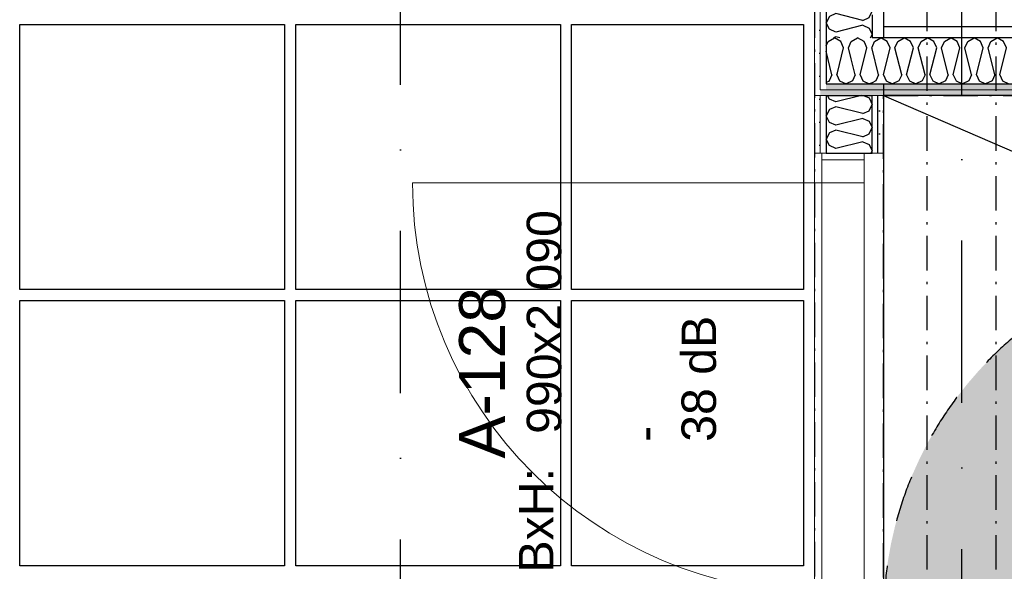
# Model space of a CAD drawing. Header units: millimetres. Extents: x -173281 to 144469, y -85977 to 83288.
# Tile 127 of 256: x -66951 to -64811, y -40826 to -39627. Entities that reach past the tile are written whole.
import ezdxf
from ezdxf.enums import TextEntityAlignment as Align

# ---------------------------------------------------------------- set-up
doc = ezdxf.new("R2010")
doc.units = ezdxf.units.MM
doc.header["$LTSCALE"] = 0.5
doc.header["$MEASUREMENT"] = 0
for name, pattern in [('Akselinje', [1500, 1000, -200, 100, -200]), ('Over snittplan', [260, 150, -50, 10, -50]), ('PLINE', [0]), ('Prikk & stiplet', [1340.555525, 705.555534, -352.777767, 0, -282.222223]), ('Stipling', [400, 200, -200])]:
    doc.linetypes.add(name, pattern=pattern)
for name, color, linetype in [('223- Bjelker', 7, 'Continuous'), ('24-- Innervegger (Skravur)(Nye konstruksjoner)', 7, 'Continuous'), ('24-- Innervegger(Nye konstruksjoner)', 7, 'Continuous'), ('242- Ikke-bærende innervegger (Skravur)(Nye konstruksjoner)', 7, 'Continuous'), ('242- Ikke-bærende innervegger(Nye konstruksjoner)', 7, 'Continuous'), ('244- Vinduer_ dører_ foldevegger(Nye konstruksjoner)', 7, 'Continuous'), ('255- Gulvoverflate(Nye konstruksjoner)', 7, 'Continuous'), ('256- Faste himlinger og overflatebehandling(Nye konstruksjoner)', 7, 'Continuous'), ('257- Systemhimlinger(Nye konstruksjoner)', 7, 'Continuous'), ('279- Annet fast inventar(Nye konstruksjoner)', 7, 'Continuous'), ('82-- Modullinjer', 7, 'Continuous'), ('852- Snittmarkør', 7, 'Continuous'), ('852- Teknisk_symbolsk informasjon_ bygning(Nye konstruksjoner)', 7, 'Continuous'), ('862- M___Nettoareal(Nye konstruksjoner)', 7, 'Continuous'), ('862- M___Nettoareal(Polylinje)(Nye konstruksjoner)', 7, 'Continuous'), ('862- M___Nettoareal(Tekst)(Nye konstruksjoner)', 7, 'Continuous')]:
    doc.layers.add(name, color=color, linetype=linetype)
doc.layers.add('234- Vinduer_ dører_ porter(Nye konstruksjoner)', color=7, linetype='Continuous', lineweight=0)
doc.layers.add('236- Innvendig kledning og overflate(Nye konstruksjoner)', color=7, linetype='Continuous', lineweight=0)
doc.styles.add('GENERATED_STYLE_1', font='arial.ttf')
doc.styles.add('GENERATED_STYLE_2', font='arial.ttf')
doc.linetypes.add('Lydfuge betonggolv', pattern='A,0,[5,A-2607.111 Plan 1. etasje1.Shx,S=3.968254,R=0,X=0,Y=-3.46945e-18],-600,0', length=600)
pattern_1 = [(270, (0, 0), (86.60254, 0), [0, -50]), (270, (43.3, -25), (86.60254, 0), [0, -50])]
pattern_2 = [(180, (0, 0), (0, 86.60254), [0, -50]), (180, (-25, -43.3), (0, 86.60254), [0, -50])]

# ---------------------------------------------------------------- blocks, each defined once
blk = doc.blocks.new('Rektor_A-128_12', base_point=(-63439.8, -42454.1))
at = {"layer": '862- M___Nettoareal(Polylinje)(Nye konstruksjoner)', "linetype": 'PLINE', "flags": 128}
blk.add_lwpolyline([(-60435.7, -41799.4), (-60435.7, -39791.9), (-65073.2, -39791.9), (-65073.2, -43699.4), (-63428.2, -43699.4), (-63428.2, -41936.9), (-63278.2, -41936.9), (-63278.2, -43699.4), (-61485.7, -43699.4), (-61485.7, -41799.4)], close=True, dxfattribs=at)
at = {"layer": '862- M___Nettoareal(Tekst)(Nye konstruksjoner)', "style": 'GENERATED_STYLE_1'}
for tag, height, p in [('DUMMY_862', 150, (-63557.7, -41147.4)), ('ROOM_NAME', 150, (-63557.7, -41787.6)), ('DUMMY_861', 100, (-63714.8, -41387.3)), ('ROOM_NUMBER', 100, (-63714.8, -41776.2)), ('DUMMY_863', 100, (-63322, -41753.3))]:
    blk.add_attdef(tag, text='', height=height, rotation=90, dxfattribs=at).set_placement(p, align=Align.TOP_LEFT)
blk = doc.blocks.new('*X85')
at = {"layer": '24-- Innervegger (Skravur)(Nye konstruksjoner)', "linetype": 'PLINE'}
for p, q in [((-65190.5, -39799.7), (-65194.8, -39791.9)), ((-65176.9, -39805.9), (-65190.5, -39799.7)), ((-65121.2, -39791.9), (-65176.9, -39805.9)), ((-65116.6, -39791.9), (-65104.7, -39797.4)), ((-65104.7, -39797.4), (-65098.2, -39811.2)), ((-65104.7, -39825), (-65098.2, -39811.2)), ((-65190.5, -39822.6), (-65198.2, -39836.5)), ((-65176.9, -39816.5), (-65190.5, -39822.6)), ((-65118.2, -39831.1), (-65176.9, -39816.5)), ((-65118.2, -39831.1), (-65104.7, -39825)), ((-65190.5, -39850.3), (-65198.2, -39836.5)), ((-65176.9, -39856.4), (-65190.5, -39850.3)), ((-65118.2, -39841.8), (-65176.9, -39856.4)), ((-65118.2, -39841.8), (-65104.7, -39847.9)), ((-65104.7, -39847.9), (-65098.2, -39861.8)), ((-65190.5, -39873.2), (-65198.2, -39887)), ((-65176.9, -39867.1), (-65190.5, -39873.2)), ((-65118.2, -39881.7), (-65176.9, -39867.1)), ((-65118.2, -39881.7), (-65104.7, -39875.6)), ((-65104.7, -39875.6), (-65098.2, -39861.8)), ((-65190.5, -39900.9), (-65198.2, -39887)), ((-65118.2, -39892.4), (-65176.9, -39907)), ((-65118.2, -39892.4), (-65104.7, -39898.5)), ((-65104.7, -39898.5), (-65098.2, -39912.3)), ((-65176.9, -39907), (-65190.5, -39900.9)), ((-65100.3, -39916.9), (-65098.2, -39912.3))]:
    blk.add_line(p, q, dxfattribs=at)
blk = doc.blocks.new('Dørstempel[2]', base_point=(-65223.2, -40426.9))
at = {"layer": '852- Teknisk_symbolsk informasjon_ bygning(Nye konstruksjoner)', "char_height": 75, "attachment_point": 1, "rotation": 90, "style": 'GENERATED_STYLE_1'}
for s, insert in [('\\A1;{\\pql;\\pt0,50;\\fArial|b0|i0|c0|p0;\\W1.000000;x2\xa0090\\fArial|b0|i0|c0|p0;\\W1.000000;\\A1{\\H.66x;\\S^  ;}\\fArial|b0|i0|c0|p0;\\W1.000000;\\fArial|b0|i0|c0|p0;\\W1.000000;\\A1{\\H.66x;\\S^  ;}}', (-65848.9, -40355.5)), ('\\A1;{\\pql;\\pt0,50;\\fArial|b0|i0|c0|p0;\\W1.000000;990\\fArial|b0|i0|c0|p0;\\W1.000000;\\A1{\\H.66x;\\S^  ;}\\fArial|b0|i0|c0|p0;\\W1.000000;\\fArial|b0|i0|c0|p0;\\W1.000000;\\A1{\\H.66x;\\S^  ;}}', (-65848.9, -40527.1))]:
    blk.add_mtext(s, dxfattribs=dict(at, insert=insert))
at = {"layer": '852- Teknisk_symbolsk informasjon_ bygning(Nye konstruksjoner)', "style": 'GENERATED_STYLE_1'}
for tag, p in [('DUMMY_228', (-65866, -40046.7)), ('DUMMY_230', (-65748.2, -40527.1)), ('DUMMY_232', (-65630.3, -40544.3)), ('DUMMY_234', (-65512.4, -40544.3))]:
    blk.add_attdef(tag, text='', height=75, rotation=90, dxfattribs=at).set_placement(p, align=Align.TOP_LEFT)
blk.add_attdef('AC_WIDO_ID', text='', height=100, rotation=90, dxfattribs=at).set_placement((-65866, -40394.3), align=Align.BOTTOM_CENTER)
for tag, p in [('strUnitPrefix', (-65866, -40601.4)), ('DUMMY_229', (-65748.2, -40584.3)), ('DUMMY_231', (-65630.3, -40584.3)), ('DUMMY_233', (-65512.4, -40584.3))]:
    blk.add_attdef(tag, text='', height=75, rotation=90, dxfattribs=at).set_placement(p, align=Align.TOP_RIGHT)
blk = doc.blocks.new('Dør[4]')
at = {"layer": '234- Vinduer_ dører_ porter(Nye konstruksjoner)', "linetype": 'PLINE'}
for p, q in [((-65223.2, -40936.9), (-65223.2, -39916.9)), ((-65207.2, -39931.9), (-65207.2, -39916.9)), ((-65207.2, -39916.9), (-65115.2, -39916.9)), ((-65115.2, -39931.9), (-65115.2, -39916.9)), ((-65073.2, -40936.9), (-65073.2, -39916.9)), ((-65207.2, -39931.9), (-65207.2, -39981.9)), ((-65115.2, -39931.9), (-65207.2, -39931.9)), ((-65115.2, -39981.9), (-65115.2, -39931.9)), ((-65207.2, -39981.9), (-66097.2, -39981.9)), ((-65207.2, -40871.9), (-65207.2, -39981.9)), ((-65207.2, -39981.9), (-65115.2, -39981.9)), ((-65115.2, -39981.9), (-65115.2, -40871.9)), ((-65115.2, -40871.9), (-65207.2, -40871.9)), ((-65207.2, -40871.9), (-65207.2, -40921.9)), ((-65115.2, -40921.9), (-65115.2, -40871.9)), ((-65207.2, -40921.9), (-65207.2, -40936.9)), ((-65207.2, -40921.9), (-65115.2, -40921.9)), ((-65115.2, -40921.9), (-65115.2, -40936.9)), ((-65207.2, -40936.9), (-65115.2, -40936.9))]:
    blk.add_line(p, q, dxfattribs=at)
blk.add_arc((-65207.2, -39981.9), 890, 180, 270, dxfattribs=at)
at = {"layer": '236- Innvendig kledning og overflate(Nye konstruksjoner)', "linetype": 'PLINE'}
for p, q in [((-65223.2, -39916.9), (-65210.7, -39916.9)), ((-65210.7, -39916.9), (-65207.2, -39916.9)), ((-65207.2, -39916.9), (-65198.2, -39916.9)), ((-65207.2, -39916.9), (-65198.2, -39916.9)), ((-65098.2, -39916.9), (-65085.7, -39916.9)), ((-65085.7, -39916.9), (-65073.2, -39916.9)), ((-65223.2, -40936.9), (-65210.7, -40936.9)), ((-65210.7, -40936.9), (-65207.2, -40936.9)), ((-65207.2, -40936.9), (-65198.2, -40936.9)), ((-65207.2, -40936.9), (-65198.2, -40936.9)), ((-65098.2, -40936.9), (-65085.7, -40936.9)), ((-65085.7, -40936.9), (-65073.2, -40936.9))]:
    blk.add_line(p, q, dxfattribs=at)
at = {"layer": '244- Vinduer_ dører_ foldevegger(Nye konstruksjoner)', "linetype": 'PLINE'}
for p, q in [((-65198.2, -39916.9), (-65115.2, -39916.9)), ((-65198.2, -39916.9), (-65115.2, -39916.9)), ((-65115.2, -39916.9), (-65098.2, -39916.9)), ((-65198.2, -40936.9), (-65115.2, -40936.9)), ((-65198.2, -40936.9), (-65115.2, -40936.9)), ((-65115.2, -40936.9), (-65098.2, -40936.9))]:
    blk.add_line(p, q, dxfattribs=at)
at = {"layer": '852- Teknisk_symbolsk informasjon_ bygning(Nye konstruksjoner)'}
ref = blk.add_blockref('Dørstempel[2]', (-65223.2, -40426.9), dxfattribs=at)
ref.add_attrib('AC_WIDO_ID', 'A-128', dxfattribs={"color": 7, "height": 100, "rotation": 90, "style": 'GENERATED_STYLE_1'}).set_placement((-65866, -40394.3), align=Align.BOTTOM_CENTER)
ref.add_attrib('strUnitPrefix', 'BxH:', dxfattribs={"color": 7, "height": 75, "rotation": 90, "style": 'GENERATED_STYLE_1'}).set_placement((-65866, -40601.4), align=Align.TOP_RIGHT)
ref.add_attrib('DUMMY_232', '-', dxfattribs={"color": 7, "height": 75, "rotation": 90, "style": 'GENERATED_STYLE_1'}).set_placement((-65630.3, -40544.3), align=Align.TOP_LEFT)
ref.add_attrib('DUMMY_234', '38 dB', dxfattribs={"color": 7, "height": 75, "rotation": 90, "style": 'GENERATED_STYLE_1'}).set_placement((-65512.4, -40544.3), align=Align.TOP_LEFT)
blk = doc.blocks.new('*X93')
at = {"layer": '24-- Innervegger (Skravur)(Nye konstruksjoner)', "linetype": 'PLINE'}
for p, q in [((-65196.6, -38821.9), (-65198.2, -38824.7)), ((-65190.5, -38838.6), (-65198.2, -38824.7)), ((-65176.9, -38844.7), (-65190.5, -38838.6)), ((-65118.2, -38830.1), (-65176.9, -38844.7)), ((-65118.2, -38830.1), (-65104.7, -38836.2)), ((-65104.7, -38836.2), (-65098.2, -38850)), ((-65104.7, -38863.9), (-65098.2, -38850)), ((-65190.5, -38861.5), (-65198.2, -38875.3)), ((-65176.9, -38855.3), (-65190.5, -38861.5)), ((-65118.2, -38870), (-65176.9, -38855.3)), ((-65118.2, -38870), (-65104.7, -38863.9)), ((-65190.5, -38889.1), (-65198.2, -38875.3)), ((-65176.9, -38895.3), (-65190.5, -38889.1)), ((-65118.2, -38880.6), (-65176.9, -38895.3)), ((-65118.2, -38880.6), (-65104.7, -38886.8)), ((-65104.7, -38886.8), (-65098.2, -38900.6)), ((-65190.5, -38912.1), (-65198.2, -38925.9)), ((-65176.9, -38905.9), (-65190.5, -38912.1)), ((-65118.2, -38920.6), (-65176.9, -38905.9)), ((-65104.7, -38914.4), (-65098.2, -38900.6)), ((-65190.5, -38939.7), (-65198.2, -38925.9)), ((-65118.2, -38920.6), (-65104.7, -38914.4)), ((-65176.9, -38945.9), (-65190.5, -38939.7)), ((-65176.9, -38956.5), (-65190.5, -38962.7)), ((-65168.2, -38943.7), (-65176.9, -38945.9)), ((-65168.2, -38958.7), (-65176.9, -38956.5)), ((-65190.5, -38962.7), (-65198.2, -38976.5)), ((-65190.5, -38990.3), (-65198.2, -38976.5)), ((-65176.9, -38996.5), (-65190.5, -38990.3)), ((-65168.2, -38994.3), (-65176.9, -38996.5)), ((-65190.5, -39013.3), (-65198.2, -39027.1)), ((-65176.9, -39007.1), (-65190.5, -39013.3)), ((-65168.2, -39009.3), (-65176.9, -39007.1)), ((-65190.5, -39040.9), (-65198.2, -39027.1)), ((-65176.9, -39047.1), (-65190.5, -39040.9)), ((-65190.5, -39063.9), (-65198.2, -39077.7)), ((-65176.9, -39057.7), (-65190.5, -39063.9)), ((-65168.2, -39044.9), (-65176.9, -39047.1)), ((-65168.2, -39059.9), (-65176.9, -39057.7)), ((-65190.5, -39091.5), (-65198.2, -39077.7)), ((-65176.9, -39097.7), (-65190.5, -39091.5)), ((-65168.2, -39095.5), (-65176.9, -39097.7)), ((-65190.5, -39114.4), (-65198.2, -39128.3)), ((-65190.5, -39142.1), (-65198.2, -39128.3)), ((-65176.9, -39108.3), (-65190.5, -39114.4)), ((-65118.2, -39122.9), (-65176.9, -39108.3)), ((-65118.2, -39122.9), (-65104.7, -39116.8)), ((-65104.7, -39116.8), (-65102.4, -39111.9)), ((-65176.9, -39148.2), (-65190.5, -39142.1)), ((-65118.2, -39133.6), (-65176.9, -39148.2)), ((-65118.2, -39133.6), (-65104.7, -39139.7)), ((-65104.7, -39139.7), (-65098.2, -39153.6)), ((-65190.5, -39165), (-65198.2, -39178.8)), ((-65176.9, -39158.9), (-65190.5, -39165)), ((-65118.2, -39173.5), (-65176.9, -39158.9)), ((-65118.2, -39173.5), (-65104.7, -39167.4)), ((-65104.7, -39167.4), (-65098.2, -39153.6)), ((-65190.5, -39192.7), (-65198.2, -39178.8)), ((-65118.2, -39184.2), (-65176.9, -39198.8)), ((-65118.2, -39184.2), (-65104.7, -39190.3)), ((-65104.7, -39190.3), (-65098.2, -39204.1)), ((-65176.9, -39198.8), (-65190.5, -39192.7)), ((-65176.9, -39209.5), (-65190.5, -39215.6)), ((-65118.2, -39224.1), (-65176.9, -39209.5)), ((-65104.7, -39218), (-65098.2, -39204.1)), ((-65190.5, -39215.6), (-65198.2, -39229.4)), ((-65190.5, -39243.2), (-65198.2, -39229.4)), ((-65118.2, -39234.7), (-65176.9, -39249.4)), ((-65118.2, -39224.1), (-65104.7, -39218)), ((-65118.2, -39234.7), (-65104.7, -39240.9)), ((-65176.9, -39249.4), (-65190.5, -39243.2)), ((-65104.7, -39240.9), (-65098.2, -39254.7)), ((-65104.7, -39268.5), (-65098.2, -39254.7)), ((-65190.5, -39266.2), (-65198.2, -39280)), ((-65176.9, -39260), (-65190.5, -39266.2)), ((-65118.2, -39274.7), (-65176.9, -39260)), ((-65118.2, -39274.7), (-65104.7, -39268.5)), ((-65190.5, -39293.8), (-65198.2, -39280)), ((-65176.9, -39300), (-65190.5, -39293.8)), ((-65118.2, -39285.3), (-65176.9, -39300)), ((-65118.2, -39285.3), (-65104.7, -39291.5)), ((-65104.7, -39291.5), (-65098.2, -39305.3)), ((-65190.5, -39316.8), (-65198.2, -39330.6)), ((-65176.9, -39310.6), (-65190.5, -39316.8)), ((-65118.2, -39325.3), (-65176.9, -39310.6)), ((-65118.2, -39325.3), (-65104.7, -39319.1)), ((-65104.7, -39319.1), (-65098.2, -39305.3)), ((-65190.5, -39344.4), (-65198.2, -39330.6)), ((-65118.2, -39335.9), (-65176.9, -39350.6)), ((-65118.2, -39335.9), (-65104.7, -39342.1)), ((-65104.7, -39342.1), (-65098.2, -39355.9)), ((-65176.9, -39350.6), (-65190.5, -39344.4)), ((-65176.9, -39361.2), (-65190.5, -39367.4)), ((-65118.2, -39375.9), (-65176.9, -39361.2)), ((-65104.7, -39369.7), (-65098.2, -39355.9)), ((-65190.5, -39367.4), (-65198.2, -39381.2)), ((-65190.5, -39395), (-65198.2, -39381.2)), ((-65118.2, -39375.9), (-65104.7, -39369.7)), ((-65176.9, -39401.2), (-65190.5, -39395)), ((-65118.2, -39386.5), (-65176.9, -39401.2)), ((-65118.2, -39386.5), (-65104.7, -39392.7)), ((-65104.7, -39392.7), (-65098.2, -39406.5)), ((-65104.7, -39420.3), (-65098.2, -39406.5)), ((-65190.5, -39418), (-65198.2, -39431.8)), ((-65176.9, -39411.8), (-65190.5, -39418)), ((-65118.2, -39426.5), (-65176.9, -39411.8)), ((-65118.2, -39426.5), (-65104.7, -39420.3)), ((-65190.5, -39445.6), (-65198.2, -39431.8)), ((-65176.9, -39451.8), (-65190.5, -39445.6)), ((-65118.2, -39437.1), (-65176.9, -39451.8)), ((-65118.2, -39437.1), (-65104.7, -39443.3)), ((-65104.7, -39443.3), (-65098.2, -39457.1)), ((-65190.5, -39468.5), (-65198.2, -39482.4)), ((-65176.9, -39462.4), (-65190.5, -39468.5)), ((-65118.2, -39477), (-65176.9, -39462.4)), ((-65104.7, -39470.9), (-65098.2, -39457.1)), ((-65190.5, -39496.2), (-65198.2, -39482.4)), ((-65118.2, -39487.7), (-65176.9, -39502.3)), ((-65118.2, -39477), (-65104.7, -39470.9)), ((-65118.2, -39487.7), (-65104.7, -39493.8)), ((-65176.9, -39502.3), (-65190.5, -39496.2)), ((-65176.9, -39513), (-65190.5, -39519.1)), ((-65118.2, -39527.6), (-65176.9, -39513)), ((-65104.7, -39493.8), (-65098.2, -39507.7)), ((-65104.7, -39521.5), (-65098.2, -39507.7)), ((-65190.5, -39519.1), (-65198.2, -39532.9)), ((-65190.5, -39546.8), (-65198.2, -39532.9)), ((-65118.2, -39527.6), (-65104.7, -39521.5)), ((-65176.9, -39552.9), (-65190.5, -39546.8)), ((-65118.2, -39538.3), (-65176.9, -39552.9)), ((-65118.2, -39538.3), (-65104.7, -39544.4)), ((-65104.7, -39544.4), (-65098.2, -39558.2)), ((-65190.5, -39569.7), (-65198.2, -39583.5)), ((-65176.9, -39563.6), (-65190.5, -39569.7)), ((-65118.2, -39578.2), (-65176.9, -39563.6)), ((-65118.2, -39578.2), (-65104.7, -39572.1)), ((-65104.7, -39572.1), (-65098.2, -39558.2)), ((-65190.5, -39597.3), (-65198.2, -39583.5)), ((-65176.9, -39603.5), (-65190.5, -39597.3)), ((-65118.2, -39588.8), (-65176.9, -39603.5)), ((-65118.2, -39588.8), (-65104.7, -39595)), ((-65104.7, -39595), (-65098.2, -39608.8)), ((-65190.5, -39620.3), (-65198.2, -39634.1)), ((-65176.9, -39614.1), (-65190.5, -39620.3)), ((-65118.2, -39628.8), (-65176.9, -39614.1)), ((-65104.7, -39622.6), (-65098.2, -39608.8)), ((-65190.5, -39647.9), (-65198.2, -39634.1)), ((-65118.2, -39639.4), (-65176.9, -39654.1)), ((-65118.2, -39628.8), (-65104.7, -39622.6)), ((-65118.2, -39639.4), (-65104.7, -39645.6)), ((-65176.9, -39654.1), (-65190.5, -39647.9)), ((-65104.7, -39645.6), (-65098.2, -39659.4)), ((-65101.7, -39666.9), (-65098.2, -39659.4)), ((-65176.9, -39664.7), (-65181.7, -39666.9)), ((-65168.1, -39666.9), (-65176.9, -39664.7))]:
    blk.add_line(p, q, dxfattribs=at)
blk = doc.blocks.new('*X263')
at = {"layer": '242- Ikke-bærende innervegger (Skravur)(Nye konstruksjoner)', "linetype": 'PLINE'}
for p, q in [((-65198.2, -39684.1), (-65193.9, -39674.6)), ((-65193.9, -39674.6), (-65180, -39666.9)), ((-65166.2, -39674.6), (-65180, -39666.9)), ((-65160.1, -39688.2), (-65166.2, -39674.6)), ((-65149.4, -39688.2), (-65143.3, -39674.6)), ((-65143.3, -39674.6), (-65129.5, -39666.9)), ((-65115.6, -39674.6), (-65129.5, -39666.9)), ((-65112.6, -39681.4), (-65115.6, -39674.6)), ((-65185.4, -39746.8), (-65198.2, -39695.6)), ((-65173.6, -39742.4), (-65160.1, -39688.2)), ((-65143.4, -39712.2), (-65149.4, -39688.2)), ((-65185.4, -39746.8), (-65191.4, -39760.2)), ((-65191.7, -39760.5), (-65198.2, -39763.5))]:
    blk.add_line(p, q, dxfattribs=at)
blk = doc.blocks.new('*X267')
at = {"layer": '242- Ikke-bærende innervegger (Skravur)(Nye konstruksjoner)', "linetype": 'PLINE'}
for p, q in [((-65098.2, -39686.7), (-65092.7, -39674.6)), ((-65092.7, -39674.6), (-65078.9, -39666.9)), ((-65065.1, -39674.6), (-65078.9, -39666.9)), ((-65058.9, -39688.2), (-65065.1, -39674.6)), ((-65048.3, -39688.2), (-65042.1, -39674.6)), ((-65042.1, -39674.6), (-65028.3, -39666.9)), ((-65014.5, -39674.6), (-65028.3, -39666.9)), ((-65008.3, -39688.2), (-65014.5, -39674.6)), ((-64997.7, -39688.2), (-64991.5, -39674.6)), ((-64991.5, -39674.6), (-64977.7, -39666.9)), ((-64963.9, -39674.6), (-64977.7, -39666.9)), ((-64957.7, -39688.2), (-64963.9, -39674.6)), ((-64947.1, -39688.2), (-64940.9, -39674.6)), ((-64940.9, -39674.6), (-64927.1, -39666.9)), ((-64913.3, -39674.6), (-64927.1, -39666.9)), ((-64907.1, -39688.2), (-64913.3, -39674.6)), ((-64896.5, -39688.2), (-64890.3, -39674.6)), ((-64890.3, -39674.6), (-64876.5, -39666.9)), ((-64862.7, -39674.6), (-64876.5, -39666.9)), ((-64856.5, -39688.2), (-64862.7, -39674.6)), ((-64845.9, -39688.2), (-64839.8, -39674.6)), ((-64839.8, -39674.6), (-64825.9, -39666.9)), ((-64812.1, -39674.6), (-64825.9, -39666.9)), ((-64806, -39688.2), (-64812.1, -39674.6)), ((-65084.2, -39746.8), (-65098.2, -39690.9)), ((-65073.6, -39746.8), (-65058.9, -39688.2)), ((-65033.6, -39746.8), (-65048.3, -39688.2)), ((-65023, -39746.8), (-65008.3, -39688.2)), ((-64983, -39746.8), (-64997.7, -39688.2)), ((-64972.4, -39746.8), (-64957.7, -39688.2)), ((-64932.4, -39746.8), (-64947.1, -39688.2)), ((-64921.8, -39746.8), (-64907.1, -39688.2)), ((-64881.8, -39746.8), (-64896.5, -39688.2)), ((-64871.2, -39746.8), (-64856.5, -39688.2)), ((-64831.3, -39746.8), (-64845.9, -39688.2)), ((-64820.6, -39746.8), (-64806, -39688.2)), ((-65084.2, -39746.8), (-65090.3, -39760.4)), ((-65073.6, -39746.8), (-65067.4, -39760.4)), ((-65033.6, -39746.8), (-65039.8, -39760.4)), ((-65023, -39746.8), (-65016.8, -39760.4)), ((-64983, -39746.8), (-64989.2, -39760.4)), ((-64972.4, -39746.8), (-64966.2, -39760.4)), ((-64932.4, -39746.8), (-64938.6, -39760.4)), ((-64921.8, -39746.8), (-64915.6, -39760.4)), ((-64881.8, -39746.8), (-64888, -39760.4)), ((-64871.2, -39746.8), (-64865, -39760.4)), ((-64831.3, -39746.8), (-64837.4, -39760.4)), ((-64820.6, -39746.8), (-64814.5, -39760.4)), ((-65090.3, -39760.4), (-65098.2, -39764.1)), ((-65067.4, -39760.4), (-65053.6, -39766.9)), ((-65039.8, -39760.4), (-65053.6, -39766.9)), ((-65016.8, -39760.4), (-65003, -39766.9)), ((-64989.2, -39760.4), (-65003, -39766.9)), ((-64966.2, -39760.4), (-64952.4, -39766.9)), ((-64938.6, -39760.4), (-64952.4, -39766.9)), ((-64915.6, -39760.4), (-64901.8, -39766.9)), ((-64888, -39760.4), (-64901.8, -39766.9)), ((-64865, -39760.4), (-64851.2, -39766.9)), ((-64837.4, -39760.4), (-64851.2, -39766.9)), ((-64814.5, -39760.4), (-64800.6, -39766.9))]:
    blk.add_line(p, q, dxfattribs=at)
blk = doc.blocks.new('*X268')
at = {"layer": '242- Ikke-bærende innervegger (Skravur)(Nye konstruksjoner)', "linetype": 'PLINE'}
for p, q in [((-65109.5, -39688.2), (-65112.6, -39681.4)), ((-65124.1, -39746.8), (-65109.5, -39688.2)), ((-65098.8, -39688.2), (-65098.2, -39686.7)), ((-65098.2, -39690.9), (-65098.8, -39688.2)), ((-65134.8, -39746.8), (-65143.4, -39712.2)), ((-65174.7, -39746.8), (-65173.6, -39742.4)), ((-65174.7, -39746.8), (-65168.6, -39760.4)), ((-65134.8, -39746.8), (-65140.9, -39760.4)), ((-65124.1, -39746.8), (-65118, -39760.4)), ((-65191.5, -39760.4), (-65191.7, -39760.5)), ((-65191.4, -39760.2), (-65191.5, -39760.4)), ((-65168.6, -39760.4), (-65154.7, -39766.9)), ((-65140.9, -39760.4), (-65154.7, -39766.9)), ((-65118, -39760.4), (-65104.2, -39766.9)), ((-65098.2, -39764.1), (-65104.2, -39766.9))]:
    blk.add_line(p, q, dxfattribs=at)
blk = doc.blocks.new('Skilt handikap[228]', base_point=(-65073.2, -41726.9))
at = {"layer": '279- Annet fast inventar(Nye konstruksjoner)', "linetype": 'Continuous'}
blk.add_hatch(color=256, dxfattribs=at).paths.add_polyline_path([(-63473.2, -40926.9, 1), (-65073.2, -40926.9, 1)])
at = {"layer": '279- Annet fast inventar(Nye konstruksjoner)', "linetype": 'Stipling', "flags": 128}
blk.add_lwpolyline([(-63473.2, -40926.9, 1), (-65073.2, -40926.9, 1)], format="xyb", close=True, dxfattribs=at)
blk = doc.blocks.new('Standard grid marker[269]', base_point=(-65073.2, 26434.4))
at = {"layer": '82-- Modullinjer', "linetype": 'Akselinje'}
blk.add_line((-65073.2, 26234.4), (-65073.2, -50374.4), dxfattribs=at)
at = {"layer": '82-- Modullinjer', "style": 'GENERATED_STYLE_2'}
for tag, p in [('AC_MarkerText_1_0', (-65200.7, 26644.4)), ('AC_MarkerText_1_1', (-65200.7, -50864.4))]:
    blk.add_attdef(tag, text='', height=175, rotation=90, dxfattribs=at).set_placement(p, align=Align.TOP_CENTER)

msp = doc.modelspace()

# ---------------------------------------------------------------- hatches: boundary and pattern name
at = {"layer": '24-- Innervegger (Skravur)(Nye konstruksjoner)', "linetype": 'Continuous'}
h = msp.add_hatch(dxfattribs=at)
h.set_pattern_fill('Gips', color=256, style=0, pattern_type=2)
h.set_pattern_definition(pattern_1)
h.paths.add_polyline_path([(-65223.2, -39779.4), (-65210.7, -39779.4), (-65210.7, -38821.9), (-65223.2, -38821.9)])
h = msp.add_hatch(dxfattribs=at)
h.set_pattern_fill('Gips', color=256, style=0, pattern_type=2)
h.set_pattern_definition(pattern_1)
h.paths.add_polyline_path([(-65210.7, -39766.9), (-65198.2, -39766.9), (-65198.2, -38821.9), (-65210.7, -38821.9)])
h = msp.add_hatch(dxfattribs=at)
h.set_pattern_fill('Gips', color=256, style=0, pattern_type=2)
h.set_pattern_definition(pattern_1)
h.paths.add_polyline_path([(-65223.2, -39791.9), (-65223.2, -39916.9), (-65210.7, -39916.9), (-65210.7, -39791.9)])
h = msp.add_hatch(dxfattribs=at)
h.set_pattern_fill('Gips', color=256, style=0, pattern_type=2)
h.set_pattern_definition(pattern_1)
h.paths.add_polyline_path([(-65198.2, -39791.9), (-65210.7, -39791.9), (-65210.7, -39916.9), (-65198.2, -39916.9)])
h = msp.add_hatch(dxfattribs=at)
h.set_pattern_fill('Gips', color=256, style=0, pattern_type=2)
h.set_pattern_definition(pattern_1)
h.paths.add_polyline_path([(-65098.2, -39791.9), (-65098.2, -39916.9), (-65085.7, -39916.9), (-65085.7, -39791.9)])
h = msp.add_hatch(dxfattribs=at)
h.set_pattern_fill('Gips', color=256, style=0, pattern_type=2)
h.set_pattern_definition(pattern_1)
h.paths.add_polyline_path([(-65085.7, -39791.9), (-65085.7, -39916.9), (-65073.2, -39916.9), (-65073.2, -39791.9)])
at = {"layer": '242- Ikke-bærende innervegger (Skravur)(Nye konstruksjoner)', "linetype": 'Continuous'}
h = msp.add_hatch(dxfattribs=at)
h.set_pattern_fill('Gips', color=256, style=0, pattern_type=2)
h.set_pattern_definition(pattern_2)
h.paths.add_polyline_path([(-65210.7, -39766.9), (-65210.7, -39779.4), (-65198.2, -39766.9)])
h = msp.add_hatch(dxfattribs=at)
h.set_pattern_fill('Gips', color=256, style=0, pattern_type=2)
h.set_pattern_definition(pattern_2)
h.paths.add_polyline_path([(-65198.2, -39766.9), (-65210.7, -39779.4), (-65198.2, -39779.4)])
h = msp.add_hatch(dxfattribs=at)
h.set_pattern_fill('Gips', color=256, style=0, pattern_type=2)
h.set_pattern_definition(pattern_2)
h.paths.add_polyline_path([(-65198.2, -39766.9), (-65198.2, -39779.4), (-60323.2, -39779.4), (-60323.2, -39766.9)])
h = msp.add_hatch(dxfattribs=at)
h.set_pattern_fill('Gips', color=256, style=0, pattern_type=2)
h.set_pattern_definition(pattern_2)
h.paths.add_polyline_path([(-65223.2, -39779.4), (-65223.2, -39791.9), (-65210.7, -39779.4)])
h = msp.add_hatch(dxfattribs=at)
h.set_pattern_fill('Gips', color=256, style=0, pattern_type=2)
h.set_pattern_definition(pattern_2)
h.paths.add_polyline_path([(-65210.7, -39779.4), (-65223.2, -39791.9), (-65210.7, -39791.9)])
h = msp.add_hatch(dxfattribs=at)
h.set_pattern_fill('Gips', color=256, style=0, pattern_type=2)
h.set_pattern_definition(pattern_2)
h.paths.add_polyline_path([(-65210.7, -39791.9), (-60323.2, -39791.9), (-60323.2, -39779.4), (-65210.7, -39779.4)])

# ---------------------------------------------------------------- linework, layer by layer
at = {"layer": '223- Bjelker', "linetype": 'Over snittplan'}
for p, q in [((-64978.2, -43811.9), (-64978.2, -25816.9)), ((-64828.2, -43811.9), (-64828.2, -25816.9))]:
    msp.add_line(p, q, dxfattribs=at)
at = {"layer": '223- Bjelker', "linetype": 'Prikk & stiplet'}
msp.add_line((-64903.2, -43811.9), (-64903.2, -25816.9), dxfattribs=at)
at = {"layer": '236- Innvendig kledning og overflate(Nye konstruksjoner)', "linetype": 'PLINE'}
for p, q in [((-65210.7, -38821.9), (-65210.7, -39766.9)), ((-65210.7, -39766.9), (-65210.7, -39779.4)), ((-65210.7, -39779.4), (-65198.2, -39779.4)), ((-65198.2, -39779.4), (-60323.2, -39779.4)), ((-65210.7, -39791.9), (-65210.7, -39916.9)), ((-65223.2, -39916.9), (-65210.7, -39916.9)), ((-65210.7, -39916.9), (-65207.2, -39916.9)), ((-65207.2, -39916.9), (-65198.2, -39916.9)), ((-65098.2, -39916.9), (-65085.7, -39916.9)), ((-65085.7, -39916.9), (-65073.2, -39916.9))]:
    msp.add_line(p, q, dxfattribs=at)
at = {"layer": '236- Innvendig kledning og overflate(Nye konstruksjoner)', "linetype": 'PLINE', "flags": 128}
for points in [[(-65223.2, -38821.9), (-65223.2, -39779.4)], [(-65223.2, -39791.9), (-65223.2, -39779.4)], [(-65223.2, -39791.9), (-65210.7, -39791.9)], [(-65223.2, -39791.9), (-65223.2, -39916.9)], [(-65223.2, -39791.9), (-60323.2, -39791.9)], [(-65210.7, -39791.9), (-65198.2, -39791.9)], [(-65098.2, -39791.9), (-65085.7, -39791.9)], [(-65085.7, -39791.9), (-65073.2, -39791.9)], [(-65073.2, -39916.9), (-65073.2, -39791.9)]]:
    msp.add_lwpolyline(points, dxfattribs=at)
at = {"layer": '24-- Innervegger(Nye konstruksjoner)', "linetype": 'PLINE'}
for p, q in [((-65198.2, -38821.9), (-65198.2, -39666.9)), ((-65098.2, -39616.9), (-65098.2, -39666.9)), ((-65098.2, -39616.9), (-65098.2, -39666.9)), ((-65198.2, -39666.9), (-65198.2, -39766.9)), ((-65198.2, -39666.9), (-65198.2, -39766.9)), ((-65198.2, -39791.9), (-65198.2, -39916.9)), ((-65098.2, -39916.9), (-65098.2, -39791.9)), ((-65085.7, -39916.9), (-65085.7, -39791.9)), ((-65198.2, -39916.9), (-65115.2, -39916.9)), ((-65115.2, -39916.9), (-65098.2, -39916.9))]:
    msp.add_line(p, q, dxfattribs=at)
at = {"layer": '24-- Innervegger(Nye konstruksjoner)', "linetype": 'PLINE', "flags": 128}
msp.add_lwpolyline([(-65198.2, -39791.9), (-65098.2, -39791.9)], dxfattribs=at)
at = {"layer": '242- Ikke-bærende innervegger(Nye konstruksjoner)', "linetype": 'PLINE'}
for p, q in [((-60323.2, -39666.9), (-65098.2, -39666.9)), ((-65198.2, -39766.9), (-65098.2, -39766.9)), ((-65098.2, -39766.9), (-60323.2, -39766.9))]:
    msp.add_line(p, q, dxfattribs=at)
at = {"layer": '255- Gulvoverflate(Nye konstruksjoner)', "linetype": 'Lydfuge betonggolv'}
msp.add_lwpolyline([(-65073.2, -39111.9), (-65073.2, -39641.9), (-60323.2, -39641.9)], dxfattribs=at)
at = {"layer": '256- Faste himlinger og overflatebehandling(Nye konstruksjoner)', "linetype": 'PLINE'}
msp.add_line((-65073.2, -39791.9), (-60435.7, -41799.4), dxfattribs=at)
at = {"layer": '256- Faste himlinger og overflatebehandling(Nye konstruksjoner)', "linetype": 'Over snittplan', "flags": 128}
for points in [[(-65223.2, -39201.9), (-65223.2, -43711.9)], [(-65073.2, -39791.9), (-64631.9, -39791.9)], [(-65073.2, -43699.4), (-65073.2, -39791.9)]]:
    msp.add_lwpolyline(points, dxfattribs=at)
at = {"layer": '257- Systemhimlinger(Nye konstruksjoner)', "linetype": 'PLINE', "flags": 128}
for points in [[(-66951.2, -39637.7), (-66375.2, -39637.7)], [(-66951.2, -40213.7), (-66951.2, -39637.7)], [(-66375.2, -39637.7), (-66375.2, -40213.7)], [(-66351.2, -39637.7), (-65775.2, -39637.7)], [(-66351.2, -40213.7), (-66351.2, -39637.7)], [(-65775.2, -39637.7), (-65775.2, -40213.7)], [(-65751.2, -39637.7), (-65247.2, -39637.7)], [(-65751.2, -40213.7), (-65751.2, -39637.7)], [(-65247.2, -39637.7), (-65247.2, -40213.7)], [(-66375.2, -40213.7), (-66951.2, -40213.7)], [(-65775.2, -40213.7), (-66351.2, -40213.7)], [(-65247.2, -40213.7), (-65751.2, -40213.7)], [(-66951.2, -40237.7), (-66375.2, -40237.7)], [(-66951.2, -40813.7), (-66951.2, -40237.7)], [(-66375.2, -40237.7), (-66375.2, -40813.7)], [(-66351.2, -40237.7), (-65775.2, -40237.7)], [(-66351.2, -40813.7), (-66351.2, -40237.7)], [(-65775.2, -40237.7), (-65775.2, -40813.7)], [(-65751.2, -40237.7), (-65247.2, -40237.7)], [(-65751.2, -40813.7), (-65751.2, -40237.7)], [(-65247.2, -40237.7), (-65247.2, -40813.7)], [(-66375.2, -40813.7), (-66951.2, -40813.7)], [(-65775.2, -40813.7), (-66351.2, -40813.7)], [(-65247.2, -40813.7), (-65751.2, -40813.7)]]:
    msp.add_lwpolyline(points, dxfattribs=at)
at = {"layer": '852- Snittmarkør', "linetype": 'Prikk & stiplet'}
msp.add_line((-66123.2, -49153.9), (-66123.2, 6068), dxfattribs=at)

# ---------------------------------------------------------------- block references
at = {"layer": '24-- Innervegger(Nye konstruksjoner)'}
for name in ['*X93', '*X85']:
    msp.add_blockref(name, (0, 0), dxfattribs=at)
at = {"layer": '242- Ikke-bærende innervegger(Nye konstruksjoner)'}
for name in ['*X263', '*X268', '*X267']:
    msp.add_blockref(name, (0, 0), dxfattribs=at)
at = {"layer": '244- Vinduer_ dører_ foldevegger(Nye konstruksjoner)', "linetype": 'PLINE'}
msp.add_blockref('Dør[4]', (0, 0), dxfattribs=at)
at = {"layer": '279- Annet fast inventar(Nye konstruksjoner)', "linetype": 'PLINE'}
msp.add_blockref('Skilt handikap[228]', (-65073.2, -41726.9), dxfattribs=at)
at = {"layer": '82-- Modullinjer', "linetype": 'PLINE'}
msp.add_blockref('Standard grid marker[269]', (-65073.2, 26434.4), dxfattribs=at)
at = {"layer": '862- M___Nettoareal(Nye konstruksjoner)', "linetype": 'Continuous'}
msp.add_blockref('Rektor_A-128_12', (-63439.8, -42454.1), dxfattribs=at)

doc.saveas('drawing.dxf')
